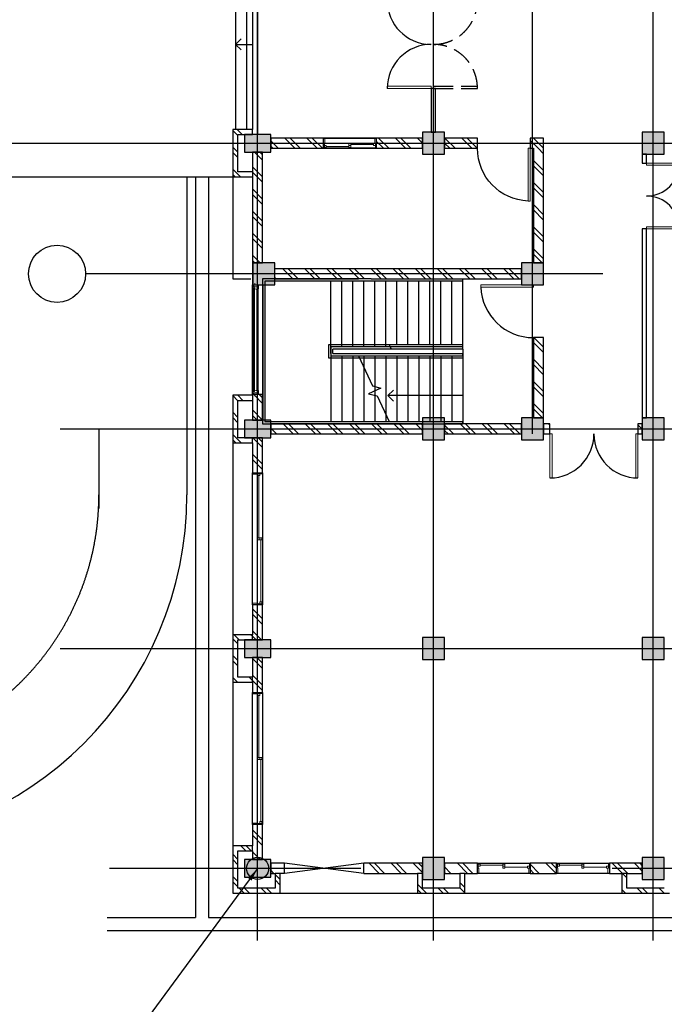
# Model space of a CAD drawing. Header units: inches. Extents: x 0 to 1544102, y 0 to 23144100.
# Tile 176 of 184: x 1154035 to 1168695, y 688229 to 710635. Entities that reach past the tile are written whole.
import ezdxf

# ---------------------------------------------------------------- set-up
doc = ezdxf.new("R2010")
doc.units = ezdxf.units.IN
doc.header["$LTSCALE"] = 1800
doc.header["$MEASUREMENT"] = 0
for name, pattern in [('DASH', [0.35, 0.25, -0.1]), ('Grid Line', [22.225, 12.7, -3.175, 3.175, -3.175]), ('Overhead', [3.96875, 2.38125, -1.5875])]:
    doc.linetypes.add(name, pattern=pattern)
doc.layers.get('0').update_dxf_attribs({"color": 253})
doc.layers.add('ROAD BOP', color=40, linetype='Continuous')
doc.layers.add('Road Sides', color=11, linetype='Continuous')
doc.styles.add('ARIAL', font='arial.ttf')
doc.dimstyles.new('Diagonal_-_2_5mm_Arial_2', dxfattribs={"dimscale": 304.8, "dimtxt": 245.883234, "dimasz": 0.984252, "dimexe": 0.787402, "dimexo": 0.492126, "dimgap": 0.574147, "dimtad": 1, "dimdec": 0, "dimzin": 0, "dimdsep": 46, "dimtxsty": 'ARIAL', "dimblk1": 'OBLIQUE', "dimblk2": 'OBLIQUE', "dimsah": 1, "dimcen": 0.09, "dimdle": 0.787402, "dimclrd": 256, "dimclre": 256, "dimazin": 0, "dimtfac": 1, "dimtdec": 0, "dimtix": 1, "dimtmove": 0, "dimatfit": 3, "dimfxl": 1, "dimtvp": 1, "dimtolj": 1, "dimtzin": 0, "dimarcsym": 2})
pattern_1 = [(45, (-45654.37, 31662), (-251.4472, 251.4472), []), (45, (-45654.37, 32043), (-251.4472, 251.4472), [])]

# ---------------------------------------------------------------- blocks, each defined once
blk = doc.blocks.new('M_Double-Flush - D1 2000 x 2100mm-425588-Level 1')
at = {"lineweight": 18}
for p, q in [((-1000, 1115), (-949, 1115)), ((-1000, 115), (-1000, 1115)), ((-949, 115), (-949, 1115)), ((949, 115), (949, 1114)), ((1000, 115), (1000, 1115)), ((-1000, 115), (-949, 115)), ((1000, 115), (949, 115))]:
    blk.add_line(p, q, dxfattribs=at)
for centre, start, end in [((-1000, 115), 0, 90), ((1000, 115), 90, 180)]:
    blk.add_arc(centre, 1000, start, end)
blk = doc.blocks.new('M_Sliding with Trim - W1 3000 x1200mm-366998-Level 1')
at = {"lineweight": 18}
for p, q in [((-1500, 115), (-1480.95, 115)), ((-1480.95, 115), (-1480.95, 7.1)), ((-1436.5, 51.55), (-1480.95, 51.55)), ((-1480.95, 7.1), (-1468.25, 7.1)), ((-1468.25, 7.1), (-1436.5, 7.1)), ((-1468.25, 7.1), (-1468.25, -115)), ((-1436.5, 7.1), (-1436.5, 51.55)), ((-22.225, 29.325), (-1436.5, 29.325)), ((-22.225, 96), (-22.225, 7.1)), ((22.225, 96), (-22.225, 96)), ((22.225, 51.55), (-22.225, 51.55)), ((-22.225, 7.1), (22.225, 7.1)), ((22.225, 7.1), (22.225, 96)), ((22.225, 73.775), (1436.5, 73.775)), ((1436.5, 96), (1436.5, 51.55)), ((1480.95, 96), (1436.5, 96)), ((1436.5, 51.55), (1480.95, 51.55)), ((1468.25, 7.1), (1468.25, -115)), ((1480.95, 7.1), (1468.25, 7.1)), ((1480.95, 115), (1480.95, 7.1)), ((1500, 115), (1480.95, 115)), ((1500, -115), (1500, 115)), ((-1468.25, -115), (-1500, -115)), ((1468.25, -115), (1500, -115))]:
    blk.add_line(p, q, dxfattribs=at)
blk = doc.blocks.new('M_Double-Flush-Dbl Acting - DW 2000 x 2100mm-643307-Level 1')
at = {"lineweight": 18}
for p, q in [((-1000, 1050), (-949, 1050)), ((-1000, 50), (-1000, 1050)), ((-949, 50), (-949, 1050)), ((949, 50), (949, 1050)), ((949, 1050), (1000, 1050)), ((1000, 50), (1000, 1050)), ((-1000, 50), (-949, 50)), ((1000, 50), (949, 50))]:
    blk.add_line(p, q, dxfattribs=at)
at = {"linetype": 'DASH'}
for p, q in [((-1000, -1), (-1000, -1001)), ((-1000, -1), (-949, -1)), ((-949, -1), (-949, -1001)), ((949, -1), (949, -1001)), ((1000, -1), (949, -1)), ((1000, -1), (1000, -1001)), ((-1000, -1001), (-949, -1001)), ((1000, -1001), (949, -1001))]:
    blk.add_line(p, q, dxfattribs=at)
for centre, radius, start, end in [((-1000, 50), 1000, 360, 90), ((1000, 50), 1001, 90, 178.479)]:
    blk.add_arc(centre, radius, start, end)
for centre, start, end in [((-1000, -1), 270, 0), ((1000, -1), 180, 270)]:
    blk.add_arc(centre, 1000, start, end, dxfattribs=at)
blk = doc.blocks.new('M_Double-Flush - D2 1500 x 2100mm-391273-Level 1')
at = {"lineweight": 18}
for p, q in [((-750, 800), (-699, 800)), ((-750, 50), (-750, 800)), ((-699, 50), (-699, 800)), ((699, 50), (699, 798)), ((750, 50), (750, 800)), ((-750, 50), (-699, 50)), ((750, 50), (699, 50))]:
    blk.add_line(p, q, dxfattribs=at)
for centre, start, end in [((-750, 50), 0, 90), ((750, 50), 90, 180)]:
    blk.add_arc(centre, 750, start, end)
blk = doc.blocks.new('Top Rail Type - Top Rail_Internal_-673671-Level 1')
for p, q in [((31383, -44108), (31333, -44108)), ((31333, -44108), (31333, -45782)), ((31383, -44108), (31383, -45758)), ((31333, -45782), (31383, -45758))]:
    blk.add_line(p, q)
at = {"linetype": 'Overhead'}
for p, q in [((31584, -44108), (31634, -44108)), ((31584, -47033), (31584, -44108)), ((31634, -47033), (31634, -44108)), ((31333, -45782), (31333, -47108)), ((31383, -45758), (31383, -47108)), ((31584, -47108), (31584, -47033)), ((31634, -47158), (31634, -47033)), ((31333, -47108), (31333, -47158)), ((31333, -47158), (31458, -47158)), ((31383, -47108), (31458, -47108)), ((31383, -47108), (31383, -47108)), ((31458, -47108), (31509, -47108)), ((31458, -47158), (31509, -47158)), ((31509, -47108), (31584, -47108)), ((31509, -47158), (31634, -47158))]:
    blk.add_line(p, q, dxfattribs=at)
blk = doc.blocks.new('Window-Awning-Atrium-SilentGuard-7600 - 2500x1250-706233-Level 1')
for p, q in [((-1250, 121), (1250, 121)), ((-1250, -109), (-1250, 121)), ((1250, 121), (1250, -109)), ((1250, -109), (-1250, -109))]:
    blk.add_line(p, q)
at = {"lineweight": 18}
for p, q in [((-1250, 29), (-1174, 29)), ((-1250, -85), (-1250, 29)), ((-1206, -75), (-1206, 29)), ((-1174, 29), (-1174, 6)), ((-1174, 29), (-1155, 29)), ((-1174, 20), (1174, 20)), ((-1174, 6), (-1134, 6)), ((-1155, 29), (-1155, 20)), ((-1134, 6), (-1134, -1)), ((1134, 6), (1174, 6)), ((1134, -1), (1134, 6)), ((1155, 29), (1155, 20)), ((1174, 29), (1155, 29)), ((1174, 29), (1250, 29)), ((1174, 6), (1174, 29)), ((1206, -75), (1206, 29)), ((1250, 29), (1250, -85)), ((-1250, -58), (-1288, -58)), ((-1234, -106), (-1250, -85)), ((-1225, -106), (-1234, -106)), ((-1218, -95), (-1225, -106)), ((-1218, -75), (-1206, -75)), ((-1218, -95), (-1218, -75)), ((-1166, -95), (-1218, -95)), ((-1179, -63), (-1179, -88)), ((-1166, -63), (-1179, -63)), ((-1179, -88), (-1166, -88)), ((-1153, -37), (-1166, -63)), ((1166, -63), (-1166, -63)), ((-1166, -88), (-1166, -95)), ((-1166, -88), (1166, -88)), ((-1153, -1), (-1153, -7)), ((-1134, -1), (-1153, -1)), ((-1153, -7), (-1134, -7)), ((-1153, -13), (-1153, -37)), ((-1134, -13), (-1153, -13)), ((1134, -1), (-1134, -1)), ((-1134, -7), (-1134, -13)), ((-1134, -7), (1134, -7)), ((1153, -1), (1134, -1)), ((1134, -7), (1153, -7)), ((1134, -13), (1134, -7)), ((1153, -13), (1134, -13)), ((1153, -7), (1153, -1)), ((1153, -37), (1153, -13)), ((1166, -63), (1153, -37)), ((1179, -63), (1166, -63)), ((1166, -88), (1179, -88)), ((1166, -95), (1166, -88)), ((1218, -95), (1166, -95)), ((1179, -88), (1179, -63)), ((1218, -75), (1206, -75)), ((1218, -95), (1218, -75)), ((1225, -106), (1218, -95)), ((1234, -106), (1225, -106)), ((1250, -85), (1234, -106)), ((1250, -58), (1288, -58))]:
    blk.add_line(p, q, dxfattribs=at)
blk = doc.blocks.new('M_Sliding with Trim - W3 1200 x1200mm-430111-Level 1')
at = {"lineweight": 18}
for p, q in [((-600, 115), (-580.95, 115)), ((-580.95, 115), (-580.95, 7.1)), ((-536.5, 51.55), (-580.95, 51.55)), ((-580.95, 7.1), (-568.25, 7.1)), ((-568.25, 7.1), (-536.5, 7.1)), ((-568.25, 7.1), (-568.25, -115)), ((-536.5, 7.1), (-536.5, 51.55)), ((-22.225, 29.325), (-536.5, 29.325)), ((-22.225, 96), (-22.225, 7.1)), ((22.225, 96), (-22.225, 96)), ((22.225, 51.55), (-22.225, 51.55)), ((-22.225, 7.1), (22.225, 7.1)), ((22.225, 7.1), (22.225, 96)), ((22.225, 73.775), (536.5, 73.775)), ((536.5, 96), (536.5, 51.55)), ((580.95, 96), (536.5, 96)), ((536.5, 51.55), (580.95, 51.55)), ((568.25, 7.1), (568.25, -115)), ((580.95, 7.1), (568.25, 7.1)), ((580.95, 115), (580.95, 7.1)), ((600, 115), (580.95, 115)), ((600, -115), (600, 115)), ((-568.25, -115), (-600, -115)), ((568.25, -115), (600, -115))]:
    blk.add_line(p, q, dxfattribs=at)
blk = doc.blocks.new('M_Single-Flush - FD 1200 x 2100mm-642293-Level 1')
at = {"lineweight": 18}
for p, q in [((549, 115), (549, 1316)), ((600, 1316), (549, 1316)), ((600, 115), (600, 1316)), ((600, 115), (549, 115))]:
    blk.add_line(p, q, dxfattribs=at)
blk.add_arc((600, 115), 1202, 92.4324, 180)
blk = doc.blocks.new('M_Sliding with Trim - W3 1200 x1200mm-430923-Level 1')
at = {"lineweight": 18}
for p, q in [((-568.25, 115), (-600, 115)), ((-568.25, -7.1), (-568.25, 115)), ((568.25, 115), (600, 115)), ((568.25, -7.1), (568.25, 115)), ((600, 115), (600, -115)), ((-600, -115), (-580.95, -115)), ((-580.95, -7.1), (-568.25, -7.1)), ((-580.95, -115), (-580.95, -7.1)), ((-536.5, -51.55), (-580.95, -51.55)), ((-568.25, -7.1), (-536.5, -7.1)), ((-536.5, -7.1), (-536.5, -51.55)), ((-22.225, -29.325), (-536.5, -29.325)), ((-22.225, -7.1), (22.225, -7.1)), ((-22.225, -96), (-22.225, -7.1)), ((22.225, -51.55), (-22.225, -51.55)), ((22.225, -96), (-22.225, -96)), ((22.225, -7.1), (22.225, -96)), ((22.225, -73.775), (536.5, -73.775)), ((536.5, -51.55), (580.95, -51.55)), ((536.5, -96), (536.5, -51.55)), ((580.95, -96), (536.5, -96)), ((580.95, -7.1), (568.25, -7.1)), ((580.95, -115), (580.95, -7.1)), ((600, -115), (580.95, -115))]:
    blk.add_line(p, q, dxfattribs=at)
blk = doc.blocks.new('Grid - M_Grid Head - Circle-24584-Level 1')
blk.add_circle((0, 0), 6.5)
blk = doc.blocks.new('_Oblique')
at = {"color": 0, "linetype": 'ByBlock', "lineweight": -2}
blk.add_line((-0.5, -0.5), (0.5, 0.5), dxfattribs=at)
blk = doc.blocks.new('A$C6CC2746C')
for points in [[(-18656, -8361), (-18656, -7861), (-19156, -7861), (-19156, -8361)], [(-12156, -8361), (-12156, -7861), (-12656, -7861), (-12656, -8361)], [(-7156, -8361), (-7156, -7861), (-7656, -7861), (-7656, -8361)], [(-2156, -8361), (-2156, -7861), (-2656, -7861), (-2656, -8361)], [(-15686, -11106), (-15686, -10606), (-16186, -10606), (-16186, -11106)], [(-12156, -11106), (-12156, -10606), (-12656, -10606), (-12656, -11106)], [(-19156, -13361), (-18656, -13361), (-18656, -12861), (-19156, -12861)], [(-12156, -13361), (-12156, -12861), (-12656, -12861), (-12656, -13361)], [(-7156, -13361), (-7156, -12861), (-7656, -12861), (-7656, -13361)], [(-2156, -13361), (-2156, -12861), (-2656, -12861), (-2656, -13361)], [(-15686, -17221), (-15686, -16721), (-16186, -16721), (-16186, -17221)], [(-19106, -17411), (-18706, -17411), (-18706, -16811), (-19106, -16811), (-19106, -17366)], [(-12206, -17411), (-12206, -16811), (-12606, -16811), (-12606, -17411)], [(-7206, -17411), (-7206, -16811), (-7606, -16811), (-7606, -17411)], [(-2206, -17411), (-2206, -16811), (-2606, -16811), (-2606, -17411)]]:
    blk.add_hatch(color=256).paths.add_polyline_path(points, flags=0)
at = {"lineweight": 9}
h = blk.add_hatch(dxfattribs=at)
h.set_pattern_fill('FP_1', color=256, style=0, pattern_type=2)
h.set_pattern_definition(pattern_1)
h.paths.add_polyline_path([(-1841, -8826), (-1841, -7861), (-1956, -7861), (-1956, -8826)], flags=0)
h = blk.add_hatch(dxfattribs=at)
h.set_pattern_fill('FP_1', color=256, style=0, pattern_type=2)
h.set_pattern_definition(pattern_1)
h.paths.add_polyline_path([(-12291, -10606), (-12291, -10461), (-12521, -10461), (-12521, -10606)], flags=0)
h.paths.add_polyline_path([(-12291, -8461), (-12291, -8361), (-12521, -8361), (-12521, -8461)], flags=0)
h = blk.add_hatch(dxfattribs=at)
h.set_pattern_fill('FP_1', color=256, style=0, pattern_type=2)
h.set_pattern_definition(pattern_1)
h.paths.add_polyline_path([(-2521, -12861), (-2291, -12861), (-2291, -12111), (-2521, -12111)], flags=0)
h.paths.add_polyline_path([(-2291, -10911), (-2291, -10311), (-2521, -10311), (-2521, -10911)], flags=0)
h.paths.add_polyline_path([(-2291, -9111), (-2291, -8361), (-2521, -8361), (-2521, -9111)], flags=0)
h = blk.add_hatch(dxfattribs=at)
h.set_pattern_fill('FP_1', color=256, style=0, pattern_type=2)
h.set_pattern_definition(pattern_1)
h.paths.add_polyline_path([(-1956, -8826), (-1956, -8711), (-2291, -8711), (-2291, -8826)], flags=0)
h = blk.add_hatch(dxfattribs=at)
h.set_pattern_fill('FP_1', color=256, style=0, pattern_type=2)
h.set_pattern_definition(pattern_1)
h.paths.add_polyline_path([(-19021, -12861), (-18791, -12861), (-18791, -12111), (-19021, -12111)])
h.paths.add_polyline_path([(-18791, -10911), (-18791, -10606), (-19021, -10606), (-19021, -10911), (-18824, -10911)])
h = blk.add_hatch(dxfattribs=at)
h.set_pattern_fill('FP_1', color=256, style=0, pattern_type=2)
h.set_pattern_definition(pattern_1)
h.paths.add_polyline_path([(-16186, -10836), (-16186, -10606), (-18791, -10606), (-18791, -10836)], flags=0)
h = blk.add_hatch(dxfattribs=at)
h.set_pattern_fill('FP_1', color=256, style=0, pattern_type=2)
h.set_pattern_definition(pattern_1)
h.paths.add_polyline_path([(-12656, -10836), (-12656, -10606), (-14486, -10606), (-14486, -10836)], flags=0)
h = blk.add_hatch(dxfattribs=at)
h.set_pattern_fill('FP_1', color=256, style=0, pattern_type=2)
h.set_pattern_definition(pattern_1)
h.paths.add_polyline_path([(-15821, -16726), (-15821, -11106), (-16051, -11106), (-16051, -16726)], flags=0)
h = blk.add_hatch(dxfattribs=at)
h.set_pattern_fill('FP_1', color=256, style=0, pattern_type=2)
h.set_pattern_definition(pattern_1)
h.paths.add_polyline_path([(-12291, -12861), (-12291, -11106), (-12521, -11106), (-12521, -12861)], flags=0)
h = blk.add_hatch(dxfattribs=at)
h.set_pattern_fill('FP_1', color=256, style=0, pattern_type=2)
h.set_pattern_definition(pattern_1)
h.paths.add_polyline_path([(-1956, -12511), (-1841, -12511), (-1841, -12396), (-2291, -12396), (-2291, -12511)], flags=0)
h = blk.add_hatch(dxfattribs=at)
h.set_pattern_fill('FP_1', color=256, style=0, pattern_type=2)
h.set_pattern_definition(pattern_1)
h.paths.add_polyline_path([(-1841, -13476), (-1841, -12511), (-1956, -12511), (-1956, -13476)], flags=0)
h = blk.add_hatch(dxfattribs=at)
h.set_pattern_fill('FP_1', color=256, style=0, pattern_type=2)
h.set_pattern_definition(pattern_1)
h.paths.add_polyline_path([(-18899, -15033), (-18810, -15033), (-18810, -14989), (-18899, -14989)])
h.paths.add_polyline_path([(-18791, -15611), (-19021, -15611), (-19021, -16811), (-18791, -16811)])
h.paths.add_polyline_path([(-19021, -14411), (-18791, -14411), (-18791, -13361), (-19021, -13361)])
h = blk.add_hatch(dxfattribs=at)
h.set_pattern_fill('FP_1', color=256, style=0, pattern_type=2)
h.set_pattern_definition(pattern_1)
h.paths.add_polyline_path([(-12291, -16811), (-12291, -13361), (-12521, -13361), (-12521, -16811)], flags=0)
h = blk.add_hatch(dxfattribs=at)
h.set_pattern_fill('FP_1', color=256, style=0, pattern_type=2)
h.set_pattern_definition(pattern_1)
h.paths.add_polyline_path([(-2521, -14696), (-2291, -14696), (-2291, -13361), (-2521, -13361)])
h.paths.add_polyline_path([(-2291, -16596), (-2521, -16596), (-2521, -16811), (-2291, -16811)])
h = blk.add_hatch(dxfattribs=at)
h.set_pattern_fill('FP_1', color=256, style=0, pattern_type=2)
h.set_pattern_definition(pattern_1)
h.paths.add_polyline_path([(-1956, -13476), (-1956, -13361), (-2291, -13361), (-2291, -13476)], flags=0)
h = blk.add_hatch(dxfattribs=at)
h.set_pattern_fill('FP_1', color=256, style=0, pattern_type=2)
h.set_pattern_definition(pattern_1)
h.paths.add_polyline_path([(-1956, -16711), (-1956, -16596), (-2291, -16596), (-2291, -16711)], flags=0)
h = blk.add_hatch(dxfattribs=at)
h.set_pattern_fill('FP_1', color=256, style=0, pattern_type=2)
h.set_pattern_definition(pattern_1)
h.paths.add_polyline_path([(-1956, -17676), (-1841, -17676), (-1841, -16596), (-1956, -16596), (-1956, -17561)], flags=0)
h = blk.add_hatch(dxfattribs=at)
h.set_pattern_fill('FP_1', color=256, style=0, pattern_type=2)
h.set_pattern_definition(pattern_1)
h.paths.add_polyline_path([(-16186, -17226), (-16186, -16996), (-17952, -16996), (-17952, -17226)])
h.paths.add_polyline_path([(-18706, -17226), (-18021, -17226), (-18021, -16996), (-18706, -16996)])
h = blk.add_hatch(dxfattribs=at)
h.set_pattern_fill('FP_1', color=256, style=0, pattern_type=2)
h.set_pattern_definition(pattern_1)
h.paths.add_polyline_path([(-12606, -17226), (-12606, -16996), (-13186, -16996), (-13186, -17226)], flags=0)
h = blk.add_hatch(dxfattribs=at)
h.set_pattern_fill('FP_1', color=256, style=0, pattern_type=2)
h.set_pattern_definition(pattern_1)
h.paths.add_polyline_path([(-7721, -17226), (-7606, -17226), (-7606, -16996), (-8406, -16996), (-8406, -17226), (-8091, -17226)], flags=0)
h.paths.add_polyline_path([(-12206, -17226), (-11406, -17226), (-11406, -16996), (-12206, -16996)], flags=0)
h = blk.add_hatch(dxfattribs=at)
h.set_pattern_fill('FP_1', color=256, style=0, pattern_type=2)
h.set_pattern_definition(pattern_1)
h.paths.add_polyline_path([(-2806, -17226), (-2606, -17226), (-2606, -16996), (-3406, -16996), (-3406, -17226), (-2921, -17226)], flags=0)
h.paths.add_polyline_path([(-7206, -17226), (-6406, -17226), (-6406, -16996), (-7206, -16996)], flags=0)
h = blk.add_hatch(dxfattribs=at)
h.set_pattern_fill('FP_1', color=256, style=0, pattern_type=2)
h.set_pattern_definition(pattern_1)
h.paths.add_polyline_path([(-19106, -17676), (-19106, -17226), (-19221, -17226), (-19221, -17676)], flags=0)
h = blk.add_hatch(dxfattribs=at)
h.set_pattern_fill('FP_1', color=256, style=0, pattern_type=2)
h.set_pattern_definition(pattern_1)
h.paths.add_polyline_path([(-18141, -17561), (-18141, -17226), (-18256, -17226), (-18256, -17561)], flags=0)
h = blk.add_hatch(dxfattribs=at)
h.set_pattern_fill('FP_1', color=256, style=0, pattern_type=2)
h.set_pattern_definition(pattern_1)
h.paths.add_polyline_path([(-13056, -17676), (-13056, -17226), (-13171, -17226), (-13171, -17676)], flags=0)
h = blk.add_hatch(dxfattribs=at)
h.set_pattern_fill('FP_1', color=256, style=0, pattern_type=2)
h.set_pattern_definition(pattern_1)
h.paths.add_polyline_path([(-12091, -17561), (-12091, -17226), (-12206, -17226), (-12206, -17561)], flags=0)
h = blk.add_hatch(dxfattribs=at)
h.set_pattern_fill('FP_1', color=256, style=0, pattern_type=2)
h.set_pattern_definition(pattern_1)
h.paths.add_polyline_path([(-7606, -17676), (-7606, -17226), (-7721, -17226), (-7721, -17676)], flags=0)
h = blk.add_hatch(dxfattribs=at)
h.set_pattern_fill('FP_1', color=256, style=0, pattern_type=2)
h.set_pattern_definition(pattern_1)
h.paths.add_polyline_path([(-6641, -17561), (-6641, -17226), (-6756, -17226), (-6756, -17561)], flags=0)
h = blk.add_hatch(dxfattribs=at)
h.set_pattern_fill('FP_1', color=256, style=0, pattern_type=2)
h.set_pattern_definition(pattern_1)
h.paths.add_polyline_path([(-2806, -17561), (-2806, -17226), (-2921, -17226), (-2921, -17561)], flags=0)
h = blk.add_hatch(dxfattribs=at)
h.set_pattern_fill('FP_1', color=256, style=0, pattern_type=2)
h.set_pattern_definition(pattern_1)
h.paths.add_polyline_path([(-18141, -17676), (-18141, -17561), (-19106, -17561), (-19106, -17676)], flags=0)
h = blk.add_hatch(dxfattribs=at)
h.set_pattern_fill('FP_1', color=256, style=0, pattern_type=2)
h.set_pattern_definition(pattern_1)
h.paths.add_polyline_path([(-12091, -17676), (-12091, -17561), (-13056, -17561), (-13056, -17676)], flags=0)
h = blk.add_hatch(dxfattribs=at)
h.set_pattern_fill('FP_1', color=256, style=0, pattern_type=2)
h.set_pattern_definition(pattern_1)
h.paths.add_polyline_path([(-6641, -17676), (-6641, -17561), (-7606, -17561), (-7606, -17676)], flags=0)
h = blk.add_hatch(dxfattribs=at)
h.set_pattern_fill('FP_1', color=256, style=0, pattern_type=2)
h.set_pattern_definition(pattern_1)
h.paths.add_polyline_path([(-1956, -17676), (-1956, -17561), (-2921, -17561), (-2921, -17676)], flags=0)
at = {"linetype": 'Grid Line'}
for p, q in [((-2406, 13813), (-2406, -21597)), ((-12406, -21597), (-12406, 12787)), ((-18906, -23976), (-18906, 12754)), ((-7406, -21597), (-7406, 12760)), ((-768, -8111), (-45251, -8111)), ((-15936, -9261), (-15936, -21022)), ((-12291, -10856), (-45257, -10856)), ((-768, -13111), (-45213, -13111)), ((-768, -17111), (-46391, -17111)), ((-12406, -20719), (-10594, -20719))]:
    blk.add_line(p, q, dxfattribs=at)
for p, q in [((-991, -20528), (-991, 13304)), ((-1291, -18226), (-1291, -1656)), ((-18656, -7861), (-19156, -7861)), ((-19156, -7861), (-19156, -8361)), ((-18656, -8361), (-18656, -7861)), ((-12156, -7861), (-12656, -7861)), ((-12656, -7861), (-12656, -8361)), ((-12156, -8361), (-12156, -7861)), ((-7156, -7861), (-7656, -7861)), ((-7656, -7861), (-7656, -8361)), ((-7156, -8361), (-7156, -7861)), ((-2156, -7861), (-2656, -7861)), ((-2656, -7861), (-2656, -8361)), ((-2156, -8361), (-2156, -7861)), ((-18656, -8273), (-18456, -8273)), ((-16956, -8273), (-12656, -8273)), ((-19156, -8361), (-18656, -8361)), ((-18656, -8361), (-18456, -8361)), ((-16956, -8361), (-12656, -8361)), ((-12656, -8361), (-12156, -8361)), ((-7656, -8361), (-7156, -8361)), ((-2656, -8361), (-2156, -8361)), ((-2291, -8711), (-2291, -8826)), ((-1841, -12396), (-1841, -8826)), ((-2521, -10311), (-2521, -9111)), ((-2291, -9111), (-2291, -10311)), ((-16186, -10606), (-16186, -11106)), ((-15686, -10606), (-16186, -10606)), ((-15686, -11106), (-15686, -10606)), ((-12656, -10606), (-12656, -11106)), ((-12156, -10606), (-12656, -10606)), ((-12156, -11106), (-12156, -10606)), ((-2521, -12111), (-2521, -10911)), ((-2291, -10911), (-2291, -12111)), ((-16186, -11106), (-15686, -11106)), ((-12656, -11106), (-12156, -11106)), ((-15771, -12446), (-15821, -12446)), ((-15771, -12446), (-15771, -12696)), ((-14321, -12446), (-15771, -12446)), ((-14221, -12446), (-14271, -12446)), ((-14271, -12446), (-14271, -12696)), ((-14221, -12446), (-12521, -12446)), ((-14221, -12446), (-14221, -14073)), ((-14071, -12446), (-14121, -12446)), ((-14121, -15396), (-14121, -12446)), ((-14071, -15446), (-14071, -12446)), ((-14071, -12446), (-12571, -12446)), ((-13163, -12446), (-13163, -12696)), ((-12521, -12446), (-12571, -12446)), ((-12571, -15737), (-12571, -12446)), ((-12521, -15737), (-12521, -12446)), ((-2291, -12396), (-2291, -12511)), ((-15771, -12696), (-15771, -12946)), ((-14321, -12696), (-15771, -12696)), ((-14271, -12696), (-14271, -12946)), ((-14071, -12696), (-12571, -12696)), ((-14071, -12696), (-12571, -12696)), ((-13163, -12696), (-13163, -12946)), ((-18656, -12861), (-19156, -12861)), ((-19156, -12861), (-19156, -13361)), ((-18656, -13361), (-18656, -12861)), ((-15771, -12946), (-15771, -13196)), ((-14321, -12946), (-15771, -12946)), ((-14271, -12946), (-14271, -13196)), ((-14071, -12946), (-12571, -12946)), ((-14071, -12946), (-12571, -12946)), ((-13163, -12946), (-13163, -13196)), ((-12156, -12861), (-12656, -12861)), ((-12656, -12861), (-12656, -13361)), ((-12156, -13361), (-12156, -12861)), ((-7156, -12861), (-7656, -12861)), ((-7656, -12861), (-7656, -13361)), ((-7156, -13361), (-7156, -12861)), ((-2156, -12861), (-2656, -12861)), ((-2656, -12861), (-2656, -13361)), ((-2156, -13361), (-2156, -12861)), ((-19156, -13067), (-20156, -13067)), ((-19156, -13155), (-20156, -13155)), ((-15771, -13196), (-15771, -13446)), ((-14321, -13196), (-15771, -13196)), ((-14271, -13196), (-14271, -13446)), ((-14071, -13196), (-12571, -13196)), ((-14071, -13196), (-12571, -13196)), ((-13163, -13196), (-13163, -13446)), ((-19156, -13361), (-18656, -13361)), ((-12656, -13361), (-12156, -13361)), ((-7656, -13361), (-7156, -13361)), ((-2656, -13361), (-2156, -13361)), ((-2291, -13361), (-2291, -13476)), ((-15771, -13446), (-15771, -13696)), ((-14321, -13446), (-15771, -13446)), ((-14271, -13446), (-14271, -13696)), ((-14071, -13446), (-12571, -13446)), ((-14071, -13446), (-12571, -13446)), ((-13163, -13446), (-13163, -13696)), ((-1841, -16596), (-1841, -13476)), ((-15771, -13696), (-15771, -13946)), ((-14321, -13696), (-15771, -13696)), ((-14271, -13696), (-14271, -13946)), ((-14071, -13696), (-12571, -13696)), ((-14071, -13696), (-12571, -13696)), ((-13163, -13696), (-13163, -13946)), ((-15771, -13946), (-15771, -14196)), ((-14321, -13946), (-15771, -13946)), ((-14271, -13946), (-14271, -14096)), ((-14271, -14096), (-14271, -15396)), ((-14221, -14073), (-14221, -15396)), ((-14071, -13946), (-12571, -13946)), ((-14071, -13946), (-12571, -13946)), ((-13163, -14146), (-13288, -14021)), ((-13163, -13946), (-13163, -14146)), ((-13163, -14146), (-13038, -14021)), ((-15771, -14196), (-15771, -14446)), ((-14485, -14196), (-15771, -14196)), ((-14271, -14196), (-14485, -14196)), ((-14271, -14196), (-14485, -14196)), ((-14071, -14196), (-12571, -14196)), ((-14071, -14196), (-12571, -14196)), ((-19021, -15611), (-19021, -14411)), ((-18791, -14411), (-18791, -15611)), ((-15821, -14525), (-15821, -14819)), ((-15771, -14446), (-15771, -14696)), ((-15121, -14446), (-15771, -14446)), ((-15021, -14446), (-15121, -14446)), ((-15021, -14446), (-15121, -14446)), ((-14921, -14446), (-15021, -14446)), ((-14271, -14446), (-14921, -14446)), ((-14271, -14446), (-14921, -14446)), ((-14071, -14446), (-12571, -14446)), ((-14071, -14446), (-12571, -14446)), ((-15771, -14696), (-15771, -14796)), ((-15557, -14696), (-15771, -14696)), ((-14271, -14696), (-15557, -14696)), ((-14271, -14696), (-15557, -14696)), ((-14071, -14696), (-12571, -14696)), ((-14071, -14696), (-12571, -14696)), ((-15821, -14819), (-15821, -15405)), ((-15771, -14796), (-15771, -15405)), ((-14271, -14946), (-15771, -14946)), ((-14271, -14946), (-15771, -14946)), ((-14071, -14946), (-12571, -14946)), ((-14071, -14946), (-12571, -14946)), ((-14271, -15196), (-15771, -15196)), ((-14271, -15196), (-15771, -15196)), ((-14071, -15196), (-12571, -15196)), ((-14071, -15196), (-12571, -15196)), ((-15821, -15405), (-15821, -16996)), ((-15771, -15405), (-15771, -16946)), ((-15771, -15405), (-15771, -15446)), ((-14271, -15446), (-15771, -15446)), ((-14271, -15446), (-15771, -15446)), ((-14271, -15396), (-14271, -15446)), ((-14271, -15396), (-14271, -15446)), ((-14121, -15446), (-14271, -15446)), ((-14121, -15396), (-14221, -15396)), ((-14121, -15446), (-14071, -15446)), ((-14071, -15446), (-12571, -15446)), ((-14071, -15446), (-12571, -15446)), ((-12571, -16946), (-12571, -15737)), ((-12521, -16996), (-12521, -15737)), ((-2291, -16496), (-2291, -16711)), ((-16186, -16721), (-16186, -17221)), ((-15686, -16721), (-16186, -16721)), ((-15686, -16996), (-15686, -16721)), ((-18706, -16811), (-19106, -16811)), ((-19106, -16811), (-19106, -17411)), ((-18706, -17411), (-18706, -16811)), ((-15821, -16996), (-15686, -16996)), ((-15771, -16946), (-12571, -16946)), ((-12606, -16986), (-15686, -16986)), ((-13186, -16996), (-12521, -16996)), ((-12206, -16811), (-12606, -16811)), ((-12606, -16811), (-12606, -17411)), ((-12206, -17411), (-12206, -16811)), ((-11406, -16996), (-8406, -16996)), ((-7206, -16811), (-7606, -16811)), ((-7606, -16811), (-7606, -17411)), ((-7206, -17411), (-7206, -16811)), ((-6406, -16996), (-3406, -16996)), ((-2206, -16811), (-2606, -16811)), ((-2606, -16811), (-2606, -17411)), ((-2206, -17411), (-2206, -16811)), ((-23206, -17111), (-19106, -17111)), ((-23206, -17226), (-19221, -17226)), ((-21155, -17361), (-21155, -17226)), ((-16186, -17221), (-15686, -17221)), ((-16186, -17226), (-15686, -17226)), ((-12091, -17226), (-12206, -17226)), ((-8406, -17226), (-11406, -17226)), ((-7606, -17226), (-7721, -17226)), ((-6641, -17226), (-6756, -17226)), ((-3406, -17226), (-6406, -17226)), ((-2806, -17226), (-2921, -17226)), ((-23206, -17361), (-19221, -17361)), ((-21155, -17611), (-21155, -17361)), ((-19106, -17411), (-18706, -17411)), ((-19103, -17561), (-19103, -17411)), ((-15821, -17676), (-15821, -17261)), ((-12606, -17411), (-12206, -17411)), ((-7606, -17411), (-7206, -17411)), ((-2606, -17411), (-2206, -17411)), ((-23208, -17611), (-19221, -17611)), ((-21155, -17611), (-21280, -17486)), ((-21155, -17611), (-21030, -17486)), ((-18141, -23976), (-18141, -17676)), ((-18141, -17676), (-15821, -17676)), ((-12091, -17676), (-7721, -17676)), ((-6641, -17676), (-2921, -17676)), ((-18141, -18226), (-1291, -18226)), ((-18141, -18526), (-1291, -18526)), ((-1291, -20528), (-1291, -18526))]:
    blk.add_line(p, q)
at = {"lineweight": 25}
for p, q in [((-1841, -8826), (-1841, -7746)), ((-1956, -7861), (-1956, -8711)), ((-18456, -8267), (-18656, -8267)), ((-18656, -8267), (-18656, -8367)), ((-18456, -8367), (-18456, -8267)), ((-12656, -8267), (-16956, -8267)), ((-16956, -8267), (-16956, -8367)), ((-12656, -8367), (-12656, -8267)), ((-18656, -8367), (-18456, -8367)), ((-16956, -8367), (-12656, -8367)), ((-12521, -8361), (-12521, -8461)), ((-12291, -8361), (-12521, -8361)), ((-12521, -8461), (-12291, -8461)), ((-12291, -8461), (-12291, -8361)), ((-2521, -8361), (-2521, -9111)), ((-2291, -8361), (-2521, -8361)), ((-2291, -8711), (-2291, -8361)), ((-1956, -8711), (-2291, -8711)), ((-2291, -9111), (-2291, -8826)), ((-2291, -8826), (-1841, -8826)), ((-2521, -9111), (-2291, -9111)), ((-12521, -10461), (-12521, -10606)), ((-12291, -10461), (-12521, -10461)), ((-12291, -10606), (-12291, -10461)), ((-2521, -10311), (-2521, -10911)), ((-2291, -10311), (-2521, -10311)), ((-2291, -10911), (-2291, -10311)), ((-16186, -10606), (-19021, -10606)), ((-19021, -10606), (-19021, -10911)), ((-16186, -10836), (-16186, -10606)), ((-12656, -10606), (-14486, -10606)), ((-14486, -10606), (-14486, -10836)), ((-12656, -10836), (-12656, -10606)), ((-12521, -10606), (-12291, -10606)), ((-19021, -10911), (-18791, -10911)), ((-18791, -10836), (-16186, -10836)), ((-18791, -10911), (-18791, -10836)), ((-14486, -10836), (-12656, -10836)), ((-2521, -10911), (-2291, -10911)), ((-15821, -11106), (-16051, -11106)), ((-16051, -11106), (-16051, -16726)), ((-15821, -14525), (-15821, -11106)), ((-12521, -11106), (-12521, -12861)), ((-12291, -11106), (-12521, -11106)), ((-12291, -12861), (-12291, -11106)), ((-18791, -12111), (-19021, -12111)), ((-19021, -12111), (-19021, -12861)), ((-18791, -12861), (-18791, -12111)), ((-2521, -12111), (-2521, -12861)), ((-2291, -12111), (-2521, -12111)), ((-2291, -12396), (-2291, -12111)), ((-1841, -12396), (-2291, -12396)), ((-2291, -12861), (-2291, -12511)), ((-2291, -12511), (-1956, -12511)), ((-1956, -12511), (-1956, -13361)), ((-1841, -13476), (-1841, -12396)), ((-19021, -12861), (-18791, -12861)), ((-12521, -12861), (-12291, -12861)), ((-2521, -12861), (-2291, -12861)), ((-19156, -13061), (-20156, -13061)), ((-20156, -13061), (-20156, -13161)), ((-20156, -13161), (-19156, -13161)), ((-19156, -13161), (-19156, -13061)), ((-19021, -13361), (-19021, -16811)), ((-18791, -13361), (-19021, -13361)), ((-18791, -16811), (-18791, -13361)), ((-12291, -13361), (-12521, -13361)), ((-12521, -13361), (-12521, -16811)), ((-12291, -16811), (-12291, -13361)), ((-2521, -13361), (-2521, -14696)), ((-1956, -13361), (-2521, -13361)), ((-2291, -14696), (-2291, -13476)), ((-2291, -13476), (-1841, -13476)), ((-19021, -14411), (-18791, -14411)), ((-15821, -16726), (-15821, -14819)), ((-18791, -15611), (-19021, -15611)), ((-2521, -16496), (-2521, -16811)), ((-16051, -16726), (-15821, -16726)), ((-1841, -16596), (-2291, -16596)), ((-2291, -16811), (-2291, -16711)), ((-2291, -16711), (-1956, -16711)), ((-1956, -16711), (-1956, -17561)), ((-1841, -17676), (-1841, -16596)), ((-19021, -16811), (-18791, -16811)), ((-18706, -16996), (-18706, -17226)), ((-16186, -16996), (-18706, -16996)), ((-16186, -17226), (-16186, -16996)), ((-12606, -16996), (-13186, -16996)), ((-12606, -17226), (-12606, -16996)), ((-12521, -16811), (-12291, -16811)), ((-11406, -16996), (-12206, -16996)), ((-12206, -16996), (-12206, -17561)), ((-11406, -17226), (-11406, -16996)), ((-7606, -16996), (-8406, -16996)), ((-8406, -16996), (-8406, -17226)), ((-7606, -17561), (-7606, -16996)), ((-6406, -16996), (-7206, -16996)), ((-7206, -16996), (-7206, -17226)), ((-6406, -17226), (-6406, -16996)), ((-2606, -16996), (-3406, -16996)), ((-3406, -16996), (-3406, -17226)), ((-2606, -17226), (-2606, -16996)), ((-2521, -16811), (-2291, -16811)), ((-19221, -17226), (-19221, -17676)), ((-19106, -17226), (-19221, -17226)), ((-19106, -17561), (-19106, -17226)), ((-18706, -17226), (-16186, -17226)), ((-18256, -17226), (-18256, -17561)), ((-18141, -17676), (-18141, -17226)), ((-13186, -17226), (-12606, -17226)), ((-13171, -17226), (-13171, -17676)), ((-13056, -17561), (-13056, -17226)), ((-12091, -17226), (-11406, -17226)), ((-12091, -17676), (-12091, -17226)), ((-8406, -17226), (-7721, -17226)), ((-7721, -17226), (-7721, -17676)), ((-7206, -17226), (-6756, -17226)), ((-6756, -17226), (-6756, -17561)), ((-6641, -17226), (-6406, -17226)), ((-6641, -17676), (-6641, -17226)), ((-3406, -17226), (-2921, -17226)), ((-2921, -17226), (-2921, -17676)), ((-2806, -17226), (-2606, -17226)), ((-2806, -17561), (-2806, -17226)), ((-19221, -17676), (-18141, -17676)), ((-18256, -17561), (-19106, -17561)), ((-13171, -17676), (-12091, -17676)), ((-12206, -17561), (-13056, -17561)), ((-7721, -17676), (-6641, -17676)), ((-6756, -17561), (-7606, -17561)), ((-2921, -17676), (-1841, -17676)), ((-1956, -17561), (-2806, -17561))]:
    blk.add_line(p, q, dxfattribs=at)
at = {"linetype": 'Overhead'}
for p, q in [((-14321, -12446), (-15771, -12446)), ((-14321, -12696), (-15771, -12696)), ((-14321, -12946), (-15771, -12946)), ((-14321, -13196), (-15771, -13196)), ((-14321, -13446), (-15771, -13446)), ((-14321, -13696), (-15771, -13696)), ((-14321, -13946), (-15771, -13946)), ((-14485, -14196), (-15771, -14196)), ((-15121, -14446), (-15771, -14446)), ((-14921, -14446), (-15021, -14446)), ((-15557, -14696), (-15771, -14696)), ((-23206, -17361), (-19221, -17361)), ((-23208, -17611), (-19221, -17611))]:
    blk.add_line(p, q, dxfattribs=at)
at = {"linetype": 'Continuous'}
for p, q in [((-14271, -14096), (-14221, -14073)), ((-13384, -14499), (-13337, -14304)), ((-13337, -14304), (-13205, -14588)), ((-13158, -14393), (-12571, -14120)), ((-14071, -14819), (-13384, -14499)), ((-13205, -14588), (-13158, -14393))]:
    blk.add_line(p, q, dxfattribs=at)
at = {"ltscale": 500}
for p, q in [((-2291, -14696), (-2521, -14696)), ((-2291, -14696), (-2521, -16496)), ((-2521, -14696), (-2291, -16496)), ((-2291, -16496), (-2521, -16496))]:
    blk.add_line(p, q, dxfattribs=at)
at = {"linetype": 'Grid Line'}
blk.add_arc((-10907, -26719), 6000, 0, 90, dxfattribs=at)
at = {"layer": 'ROAD BOP', "ltscale": 100}
blk.add_line((-18141, -18719), (-10907, -18719), dxfattribs=at)
blk.add_arc((-10907, -26719), 8000, 0, 90, dxfattribs=at)
at = {"layer": 'Road Sides', "color": 161, "linetype": 'ByBlock'}
blk.add_circle((-2406, -17111), 252, dxfattribs=at)
for name, p in [('M_Double-Flush - D2 1500 x 2100mm-391273-Level 1', (-17706, -8317)), ('Top Rail Type - Top Rail_Internal_-673671-Level 1', (-45654, 31662)), ('Window-Awning-Atrium-SilentGuard-7600 - 2500x1250-706233-Level 1', (-14436, -17117)), ('M_Sliding with Trim - W1 3000 x1200mm-366998-Level 1', (-9906, -17111)), ('M_Sliding with Trim - W1 3000 x1200mm-366998-Level 1', (-4906, -17111))]:
    blk.add_blockref(name, p)
for name, p, rotation in [('M_Double-Flush - D1 2000 x 2100mm-425588-Level 1', (-12406, -9461), 270), ('M_Sliding with Trim - W3 1200 x1200mm-430923-Level 1', (-2406, -9711), 270), ('M_Single-Flush - FD 1200 x 2100mm-642293-Level 1', (-15086, -10721), 180), ('M_Sliding with Trim - W3 1200 x1200mm-430923-Level 1', (-2406, -11511), 270), ('M_Double-Flush-Dbl Acting - DW 2000 x 2100mm-643307-Level 1', (-21156, -13111), 180), ('M_Sliding with Trim - W3 1200 x1200mm-430111-Level 1', (-18906, -15011), 270)]:
    blk.add_blockref(name, p, dxfattribs=dict(rotation=rotation))
at = {"xscale": -1, "rotation": 270}
blk.add_blockref('M_Single-Flush - FD 1200 x 2100mm-642293-Level 1', (-18906, -11509), dxfattribs=at)
at = {"xscale": 99.99999999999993, "yscale": 99.99999999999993, "zscale": 99.99999999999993, "rotation": 180}
blk.add_blockref('Grid - M_Grid Head - Circle-24584-Level 1', (-15936, -21672), dxfattribs=at)
at = {"ltscale": 500}
blk.add_leader([(-2400, -17111), (983, -19597), (1145, -19597)], dimstyle='Diagonal_-_2_5mm_Arial_2', override={"dimtad": 0}, dxfattribs=at)
blk = doc.blocks.new('key plan')
at = {"ltscale": 100, "rotation": 180}
blk.add_blockref('A$C6CC2746C', (-223406, -43361), dxfattribs=at)

msp = doc.modelspace()

# ---------------------------------------------------------------- block references
at = {"rotation": 89.99999999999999}
msp.add_blockref('key plan', (1133194.68, 912322.72), dxfattribs=at)

doc.saveas('drawing.dxf')
